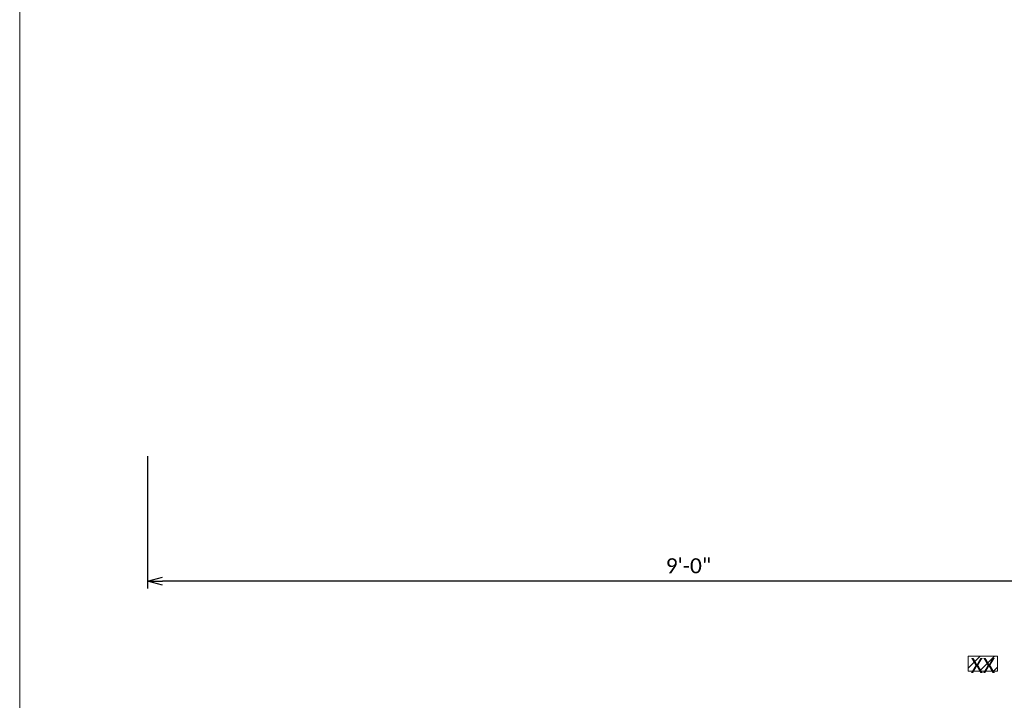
# Model space of a CAD drawing. Extents: x 145 to 1819, y 761 to 1310.
# Tile 3 of 256: x 145 to 243, y 1158 to 1226. Entities that reach past the tile are written whole.
import ezdxf
from ezdxf.enums import TextEntityAlignment as Align

# ---------------------------------------------------------------- set-up
doc = ezdxf.new("R2010")
doc.units = 0
doc.header["$MEASUREMENT"] = 0
doc.layers.add('B_ANNO_DESIGN_NOTES', color=1, linetype='Continuous', lineweight=18, true_color=0xff0000)
for name, color, linetype, lineweight in [('B_ANNO_DIM', 7, 'Continuous', 18), ('B_ANNO_TEXT', 7, 'Continuous', 18), ('B_REBAR_SUB', 182, 'Continuous', 25)]:
    doc.layers.add(name, color=color, linetype=linetype, lineweight=lineweight)
doc.layers.add('B_ANNO_NOPLOT', color=47, linetype='Continuous', lineweight=18, plot=False)
doc.styles.add('Annotative', font='calibri.ttf', dxfattribs={"height": 0.0625})
doc.styles.get("Standard").update_dxf_attribs({"font": 'calibri.ttf'})
doc.dimstyles.new('Annotative', dxfattribs={"dimscale": 0, "dimtxt": 0.0625, "dimasz": 0.0625, "dimexe": 0.03125, "dimexo": 0.03125, "dimgap": 0.03125, "dimtad": 1, "dimdec": 3, "dimzin": 3, "dimdsep": 46, "dimlunit": 4, "dimtxsty": 'Standard', "dimblk": 'OPEN30', "dimcen": 0.03125, "dimaunit": 1, "dimadec": 0, "dimazin": 3, "dimtfac": 0.75, "dimtdec": 3, "dimtofl": 0, "dimtmove": 0, "dimatfit": 3, "dimldrblk": 'OPEN30', "dimfxl": 1, "dimtfill": 1, "dimfrac": 1, "dimtolj": 1, "dimtzin": 0, "dimarcsym": 0})

# ---------------------------------------------------------------- blocks, each defined once
blk = doc.blocks.new('_Open30')
at = {"color": 0, "linetype": 'ByBlock', "lineweight": -2}
for p, q in [((-1, 0.268), (0, 0)), ((0, 0), (-1, -0.268)), ((0, 0), (-1, 0))]:
    blk.add_line(p, q, dxfattribs=at)
blk = doc.blocks.new('*D280')
at = {"layer": 'B_ANNO_DIM', "color": 0, "lineweight": -2, "transparency": 16777216}
for p, q in [((107.993, -5.749), (107.993, -21.83)), ((0, -8.606), (0, -21.83)), ((106.493, -21.08), (1.5, -21.08))]:
    blk.add_line(p, q, dxfattribs=at)
at = {"layer": 'Defpoints', "color": 0, "transparency": 16777216}
for p in [(107.993, -4.999), (0, -7.856), (0, -21.08)]:
    blk.add_point(p, dxfattribs=at)
at = {"layer": 'B_ANNO_DIM', "color": 0, "lineweight": -2, "transparency": 16777216, "xscale": 1.5, "yscale": 1.5, "zscale": 1.5, "rotation": 180}
blk.add_blockref('_Open30', (0, -21.08), dxfattribs=at)
at = {"layer": 'B_ANNO_DIM', "color": 0, "lineweight": -2, "transparency": 16777216, "xscale": 1.5, "yscale": 1.5, "zscale": 1.5}
blk.add_blockref('_Open30', (107.993, -21.08), dxfattribs=at)
at = {"layer": 'B_ANNO_DIM', "color": 0, "transparency": 16777216, "insert": (53.997, -19.562), "char_height": 1.5, "attachment_point": 5, "bg_fill": 3, "box_fill_scale": 1.25, "bg_fill_color": 256, "bg_fill_true_color": 13158600, "bg_fill_transparency": 0}
blk.add_mtext('\\A1;9\'-0"', dxfattribs=at)
blk = doc.blocks.new('INS_SS42_BASE')
at = {"layer": 'B_ANNO_DESIGN_NOTES'}
h = blk.add_hatch(dxfattribs=at)
h.set_pattern_fill('ANSI31', color=256, scale=8)
h.set_pattern_definition([(45, (95.0886, 104.3849), (-0.7071, 0.7071), [])])
h.paths.add_polyline_path([(94.658, 103.968), (97.604, 103.968), (97.604, 102.468), (94.658, 102.468)])
blk.add_lwpolyline([(94.658, 103.968), (97.604, 103.968), (97.604, 102.468), (94.658, 102.468)], close=True, dxfattribs=at)
at = {"layer": 'B_ANNO_NOPLOT', "flags": 128}
blk.add_lwpolyline([(0, 0), (0, 252.002), (323.93, 252.002), (323.93, 238.857), (378.003, 238.857), (378.003, 40.5), (316.573, 40.5), (316.573, 0), (0, 0)], dxfattribs=at)
at = {"lineweight": 30, "flags": 104}
for tag, p in [('SUB1', (311.281, 226.103, 1.684)), ('SUB2', (319.281, 226.103, 1.684))]:
    blk.add_attdef(tag, text='', height=1.5, dxfattribs=at).set_placement(p, align=Align.MIDDLE_CENTER)
at = {"layer": 'B_ANNO_TEXT', "lineweight": 30}
for tag, p in [('SUB1', (311.281, 226.103)), ('SUB2', (319.281, 226.103))]:
    blk.add_attdef(tag, text='', height=1.5, dxfattribs=at).set_placement(p, align=Align.MIDDLE_CENTER)
at = {"layer": 'B_ANNO_TEXT', "style": 'Annotative'}
for tag, p in [('CORNER1', (97.357, 101.834)), ('CORNER2', (98.569, 3.306))]:
    blk.add_attdef(tag, text='', height=1.5, dxfattribs=at).set_placement(p, align=Align.BOTTOM_RIGHT)
blk = doc.blocks.new('*U272')
at = {"layer": 'B_ANNO_DIM'}
dim = blk.add_linear_dim(base=(0, -21.0803), p1=(107.9931, -4.9994), p2=(0, -7.8561), dimstyle='Annotative', dxfattribs=at)
dim.commit()
dim.dimension.update_dxf_attribs({"geometry": '*D280', "text_midpoint": (53.9966, -19.5619)})
blk = doc.blocks.new('*U938')
at = {"layer": 'B_REBAR_SUB'}
blk.add_blockref('*U272', (12.7559, 132.5446), dxfattribs=at)
at = {"layer": 'B_ANNO_DIM', "lineweight": 30}
for tag, p in [('S5BAR1', (158.4042, 237.748)), ('S5BAR2', (184.1358, 221.628)), ('S5BAR3', (187.2345, 188.3889))]:
    blk.add_attdef(tag, text='', height=1.5, dxfattribs=at).set_placement(p, align=Align.MIDDLE_LEFT)
at = {"layer": 'B_ANNO_DIM', "style": 'Annotative'}
blk.add_attdef('8INSPA2', text='', height=1.5, dxfattribs=at).set_placement((141.9126, 15.4002), align=Align.BOTTOM_RIGHT)

msp = doc.modelspace()

# ---------------------------------------------------------------- block references
msp.add_blockref('*U938', (144.942, 1058.301))

# ---------------------------------------------------------------- next in the draw order: block references
ref = msp.add_blockref('INS_SS42_BASE', (144.942, 1058.301))
ref.add_attrib('CORNER1', 'XX', dxfattribs={"layer": 'B_ANNO_TEXT', "height": 1.5, "style": 'Annotative'}).set_placement((242.299, 1160.135), align=Align.BOTTOM_RIGHT)

doc.saveas('drawing.dxf')
